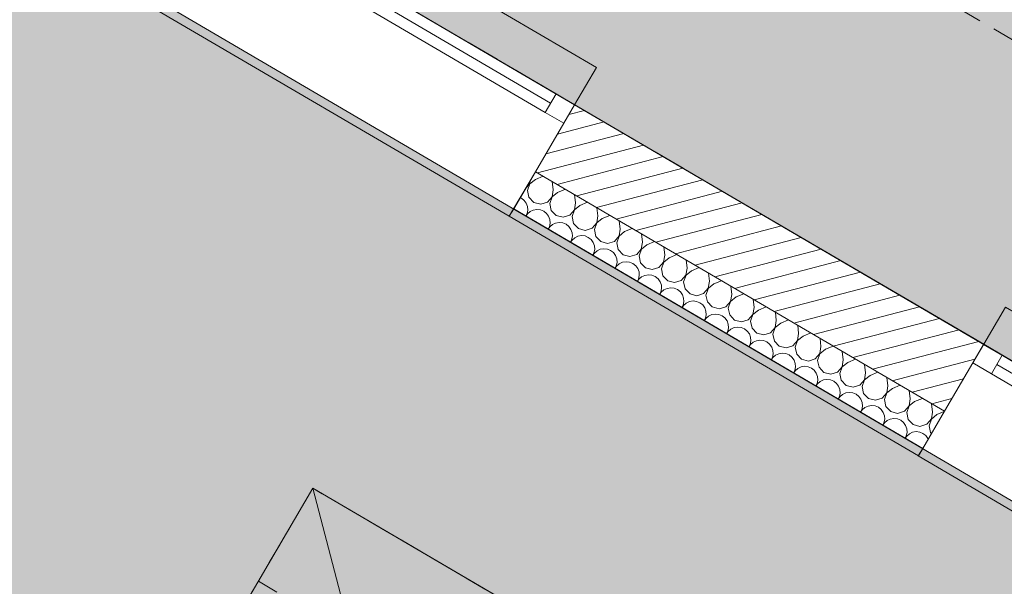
# Model space of a CAD drawing. Header units: millimetres. Extents: x -95266 to 45774, y -33242 to 22435.
# Tile 47 of 88: x -66248 to -63963, y 995 to 2310. Entities that reach past the tile are written whole.
import ezdxf
from ezdxf.enums import TextEntityAlignment as Align

# ---------------------------------------------------------------- set-up
doc = ezdxf.new("R2010")
doc.units = ezdxf.units.MM
doc.header["$MEASUREMENT"] = 0
for name, pattern in [('! FIN Pointille', [87.5, 50, -37.5]), ('! STR Pointille', [87.5, 50, -37.5]), ('Tirets petits', [125, 75, -50]), ('Wipeout_Contour', [1000, 0, -1000])]:
    doc.linetypes.add(name, pattern=pattern)
for name, color, linetype in [('01-STR_Dalles.ARCHI', 7, 'Continuous'), ('01-STR_Murs extérieurs.ARCHI', 7, 'Continuous'), ('03-SURFACE _ Utile.ARCHI', 7, 'Continuous'), ('04-SOE_Faux Plafond.ARCHI', 7, 'Continuous'), ('04-SOE_Revetement de sol.ARCHI', 7, 'Continuous'), ('05-INF _ COTATIONS.ARCHI', 7, 'Continuous'), ('06-REP _ EQUIP MOBI _ hors marché.ARCHI', 7, 'Continuous'), ('06-REP _ EQUIP MOBI _ marché.ARCHI', 7, 'Continuous'), ('Fenêtres Archicad', 7, 'Continuous'), ('Marques de Zone Archicad', 7, 'Continuous')]:
    doc.layers.add(name, color=color, linetype=linetype)
doc.styles.add('STYLE_GENERE_1', font='arial.ttf')
doc.styles.add('STYLE_GENERE_2', font='arial.ttf')
doc.dimstyles.new('STYLE_GENERE__1', dxfattribs={"dimtxt": 75, "dimasz": 57, "dimexe": 0.18, "dimexo": 50, "dimgap": 0, "dimtad": 1, "dimlfac": 0.001, "dimzin": 0, "dimdsep": 46, "dimtxsty": 'STYLE_GENERE_1', "dimblk": 'ARROWHEAD_2', "dimblk1": 'ARROWHEAD_2', "dimblk2": 'ARROWHEAD_2', "dimcen": 0.09, "dimclrd": 256, "dimclre": 256, "dimclrt": 256, "dimazin": 0, "dimtfac": 1, "dimtdec": 4, "dimtmove": 0, "dimatfit": 3, "dimfxl": 0, "dimtolj": 1, "dimtzin": 0, "dimarcsym": 0})

# ---------------------------------------------------------------- blocks, each defined once
blk = doc.blocks.new('Dalle_1_2', base_point=(-76490.4, 21808.4))
at = {"layer": '01-STR_Dalles.ARCHI', "color": 7, "linetype": 'Continuous', "lineweight": 5, "flags": 128}
blk.add_lwpolyline([(-76490.4, 21808.4), (-87291.7, 4437.9), (-82006.1, 1387.3), (-82425.9, 539.4), (-77581.8, -2296.9), (-72433.7, 6489), (-56478, -2855), (-54056.4, -4268.9), (-54717.7, -5397.6), (-55839.4, -4740.4), (-56513, -5890.1), (-48741.5, -10399.6), (-47429.1, -8161.6), (-44547, -9851.7), (-45759.6, -11920.3), (-44179.8, -12831.6), (-42533.9, -10035.9), (-41442, -10665.3), (-36023.4, -1555.2)], close=True, dxfattribs=at)
blk = doc.blocks.new('Espace collaboratif__9_2', base_point=(-64221.4, 3735.4))
at = {"layer": '03-SURFACE _ Utile.ARCHI', "linetype": 'Continuous', "lineweight": 0, "true_color": 0xe4e4e4}
blk.add_hatch(color=254, dxfattribs=at).paths.add_polyline_path([(-67186.2, 7384.9), (-68917.6, 4429.9), (-59819.3, -898.3), (-58094.5, 2058)])
at = {"layer": 'Marques de Zone Archicad', "color": 7, "lineweight": 5}
for tag, height, style, p in [('ROOM_NAME', 125, 'STYLE_GENERE_2', (-64359.8, 4467.1)), ('measuredAreaCode', 100, 'STYLE_GENERE_1', (-64575.9, 4098.6)), ('DUMMY_862', 100, 'STYLE_GENERE_1', (-64674.1, 3928.5)), ('DUMMY_864', 100, 'STYLE_GENERE_1', (-64772.3, 3758.4)), ('DUMMY_863', 100, 'STYLE_GENERE_1', (-64403.4, 3772.2)), ('DUMMY_861', 125, 'STYLE_GENERE_2', (-62998.4, 3709.7)), ('titleZoneLevel', 100, 'STYLE_GENERE_1', (-64870.5, 3588.3)), ('DUMMY_865', 100, 'STYLE_GENERE_1', (-64435.6, 3564))]:
    blk.add_attdef(tag, text='', height=height, rotation=329.9997, dxfattribs=dict(at, style=style)).set_placement(p, align=Align.TOP_LEFT)
blk = doc.blocks.new('Dalle_2_2', base_point=(-75664.5, 975.3))
at = {"layer": '01-STR_Dalles.ARCHI', "linetype": 'Continuous', "lineweight": 5}
h = blk.add_hatch(dxfattribs=at)
h.set_pattern_fill('GRAVILLON_0002', color=8, style=0, pattern_type=2)
h.set_pattern_definition([(45, (0, 175), (-55.68466, 55.68466), [0, -52.5, 0, -78.75]), (110, (175, 175), (74.00079, 26.93409), [0, -38.5, 0, -66.5])])
h.paths.add_polyline_path([(-75664.5, 975.3), (-73936.6, -29.2), (-72034.9, 3175.5), (-57767.4, -5081.8), (-56608.4, -3103.1), (-72575.3, 6247.4)])
h.paths.add_polyline_path([(-67897.4, 2587.8), (-67034.6, 2082.2), (-67540.1, 1219.4), (-68402.9, 1725)], flags=0)
h.paths.add_polyline_path([(-65567.8, 1222.8), (-64705, 717.2), (-65210.6, -145.6), (-66073.4, 360)], flags=0)
h.paths.add_polyline_path([(-63238.3, -142.2), (-62375.5, -647.8), (-62881, -1510.6), (-63743.8, -1005)], flags=0)
at = {"layer": '01-STR_Dalles.ARCHI', "color": 7, "linetype": 'Continuous', "lineweight": 5, "flags": 128}
for points in [[(-75664.5, 975.3), (-73936.6, -29.2), (-72034.9, 3175.5), (-57767.4, -5081.8), (-56608.4, -3103.1), (-72575.3, 6247.4)], [(-65567.8, 1222.8), (-66073.4, 360), (-65210.6, -145.6), (-64705, 717.2)]]:
    blk.add_lwpolyline(points, close=True, dxfattribs=at)
blk = doc.blocks.new('Dalle_10_2', base_point=(-67186.2, 7384.9))
at = {"layer": '04-SOE_Faux Plafond.ARCHI', "color": 252, "linetype": 'Tirets petits', "lineweight": 5, "flags": 128}
blk.add_lwpolyline([(-67186.2, 7384.9), (-54748.7, 97.2), (-56478, -2855), (-68917.6, 4429.9)], close=True, dxfattribs=at)
blk = doc.blocks.new('Dalle_19_2', base_point=(-67186.2, 7384.9))
at = {"layer": '04-SOE_Revetement de sol.ARCHI', "color": 7, "linetype": 'Continuous', "lineweight": 5, "flags": 128}
blk.add_lwpolyline([(-67186.2, 7384.9), (-54748.5, 97.1), (-56478, -2855), (-68917.6, 4429.9)], close=True, dxfattribs=at)
blk = doc.blocks.new('Mur_32_2', base_point=(-71935.2, 2794.5))
at = {"color": 254, "linetype": 'Wipeout_Contour', "lineweight": 0, "ltscale": 259980.160958}
blk.add_wipeout([(-71935.2, 2794.5), (-57904.2, -5315.5), (-57764, -5073.1), (-71792.5, 3035.4)], dxfattribs=at).dxf.layer = '01-STR_Murs extérieurs.ARCHI'
blk = doc.blocks.new('*X376')
at = {"layer": '01-STR_Murs extérieurs.ARCHI', "color": 7, "linetype": 'Continuous', "lineweight": 5}
for p, q in [((-65051.4, 1939.3), (-65033.6, 1946.8)), ((-65074.3, 1917.8), (-65064.4, 1929.2)), ((-65064.2, 1929), (-65069.7, 1913.6)), ((-65064.4, 1929.2), (-65063.2, 1936.8)), ((-65051.4, 1939.3), (-65064.2, 1929)), ((-65010, 1915), (-65012.2, 1934.2)), ((-65083.9, 1895.7), (-65086.6, 1896.8)), ((-65069.7, 1913.6), (-65066.3, 1897.6)), ((-65066.3, 1897.6), (-65055, 1885.7)), ((-65023.4, 1886.5), (-65012.7, 1898.8)), ((-65012.5, 1898.7), (-65018, 1883.3)), ((-65012.7, 1898.8), (-65010, 1915)), ((-64999.7, 1909), (-65012.5, 1898.7)), ((-64999.7, 1909), (-64981.8, 1916.4)), ((-64958.2, 1884.7), (-64960.4, 1903.9)), ((-65077.4, 1890.6), (-65083.9, 1895.7)), ((-65072.5, 1883.9), (-65077.4, 1890.6)), ((-65069.7, 1876.1), (-65072.5, 1883.9)), ((-65069.1, 1867.8), (-65069.7, 1876.1)), ((-65055, 1885.7), (-65039.1, 1881.6)), ((-65039.1, 1881.6), (-65023.4, 1886.5)), ((-65018, 1883.3), (-65014.5, 1867.2)), ((-64960.9, 1868.5), (-64958.2, 1884.7)), ((-64947.9, 1878.6), (-64960.7, 1868.4)), ((-64947.9, 1878.6), (-64930.1, 1886.1)), ((-65073.6, 1854.3), (-65070.8, 1859.7)), ((-65069.9, 1859.2), (-65073.2, 1854.1)), ((-65070.8, 1859.7), (-65069.1, 1867.8)), ((-65063.7, 1864.6), (-65069.9, 1859.2)), ((-65056.2, 1868.2), (-65063.7, 1864.6)), ((-65048, 1869.5), (-65056.2, 1868.2)), ((-65039.8, 1868.5), (-65048, 1869.5)), ((-65032.1, 1865.4), (-65039.8, 1868.5)), ((-65025.6, 1860.3), (-65032.1, 1865.4)), ((-65020.8, 1853.6), (-65025.6, 1860.3)), ((-65017.9, 1845.8), (-65020.8, 1853.6)), ((-65014.5, 1867.2), (-65003.2, 1855.4)), ((-65003.2, 1855.4), (-64987.3, 1851.3)), ((-64987.3, 1851.3), (-64971.7, 1856.2)), ((-64971.7, 1856.2), (-64960.9, 1868.5)), ((-64960.7, 1868.4), (-64966.2, 1853)), ((-64966.2, 1853), (-64962.8, 1836.9)), ((-64909.1, 1838.2), (-64906.5, 1854.4)), ((-64906.5, 1854.4), (-64908.6, 1873.6)), ((-64896.1, 1848.3), (-64878.3, 1855.8)), ((-65021.9, 1824), (-65019, 1829.4)), ((-65018.1, 1828.9), (-65021.5, 1823.8)), ((-65019, 1829.4), (-65017.3, 1837.5)), ((-65011.9, 1834.3), (-65018.1, 1828.9)), ((-65017.3, 1837.5), (-65017.9, 1845.8)), ((-65004.4, 1837.8), (-65011.9, 1834.3)), ((-64996.2, 1839.2), (-65004.4, 1837.8)), ((-64988, 1838.2), (-64996.2, 1839.2)), ((-64980.3, 1835.1), (-64988, 1838.2)), ((-64973.8, 1829.9), (-64980.3, 1835.1)), ((-64969, 1823.2), (-64973.8, 1829.9)), ((-64962.8, 1836.9), (-64951.4, 1825.1)), ((-64919.9, 1825.8), (-64909.1, 1838.2)), ((-64908.9, 1838.1), (-64914.4, 1822.6)), ((-64896.1, 1848.3), (-64908.9, 1838.1)), ((-64854.7, 1824.1), (-64856.9, 1843.2)), ((-64966.2, 1815.5), (-64969, 1823.2)), ((-64967.3, 1799.1), (-64965.6, 1807.2)), ((-64965.6, 1807.2), (-64966.2, 1815.5)), ((-64952.6, 1807.5), (-64960.1, 1804)), ((-64944.4, 1808.8), (-64952.6, 1807.5)), ((-64951.4, 1825.1), (-64935.5, 1821)), ((-64936.2, 1807.9), (-64944.4, 1808.8)), ((-64928.6, 1804.7), (-64936.2, 1807.9)), ((-64935.5, 1821), (-64919.9, 1825.8)), ((-64914.4, 1822.6), (-64911, 1806.6)), ((-64911, 1806.6), (-64899.6, 1794.8)), ((-64868.1, 1795.5), (-64857.3, 1807.9)), ((-64857.1, 1807.8), (-64862.6, 1792.3)), ((-64857.3, 1807.9), (-64854.7, 1824.1)), ((-64844.3, 1818), (-64857.1, 1807.8)), ((-64844.3, 1818), (-64826.5, 1825.5)), ((-64802.9, 1793.7), (-64805.1, 1812.9)), ((-64970.1, 1793.7), (-64967.3, 1799.1)), ((-64966.3, 1798.6), (-64969.7, 1793.4)), ((-64960.1, 1804), (-64966.3, 1798.6)), ((-64922.1, 1799.6), (-64928.6, 1804.7)), ((-64917.2, 1792.9), (-64922.1, 1799.6)), ((-64914.4, 1785.1), (-64917.2, 1792.9)), ((-64913.8, 1776.9), (-64914.4, 1785.1)), ((-64899.6, 1794.8), (-64883.8, 1790.7)), ((-64883.8, 1790.7), (-64868.1, 1795.5)), ((-64862.6, 1792.3), (-64859.2, 1776.3)), ((-64805.6, 1777.6), (-64802.9, 1793.7)), ((-64792.6, 1787.7), (-64805.4, 1777.4)), ((-64792.6, 1787.7), (-64774.7, 1795.1)), ((-64751.1, 1763.4), (-64753.3, 1782.6)), ((-64918.3, 1763.3), (-64915.5, 1768.8)), ((-64914.6, 1768.2), (-64917.9, 1763.1)), ((-64915.5, 1768.8), (-64913.8, 1776.9)), ((-64908.3, 1773.7), (-64914.6, 1768.2)), ((-64900.8, 1777.2), (-64908.3, 1773.7)), ((-64892.7, 1778.5), (-64900.8, 1777.2)), ((-64884.4, 1777.6), (-64892.7, 1778.5)), ((-64876.8, 1774.4), (-64884.4, 1777.6)), ((-64870.3, 1769.3), (-64876.8, 1774.4)), ((-64865.4, 1762.6), (-64870.3, 1769.3)), ((-64862.6, 1754.8), (-64865.4, 1762.6)), ((-64859.2, 1776.3), (-64847.9, 1764.4)), ((-64847.9, 1764.4), (-64832, 1760.3)), ((-64832, 1760.3), (-64816.3, 1765.2)), ((-64816.3, 1765.2), (-64805.6, 1777.6)), ((-64805.4, 1777.4), (-64810.9, 1762)), ((-64810.9, 1762), (-64807.4, 1746)), ((-64753.8, 1747.2), (-64751.1, 1763.4)), ((-64740.8, 1757.3), (-64723, 1764.8)), ((-64866.5, 1733), (-64863.7, 1738.4)), ((-64862.8, 1737.9), (-64866.1, 1732.8)), ((-64863.7, 1738.4), (-64862, 1746.6)), ((-64856.6, 1743.4), (-64862.8, 1737.9)), ((-64862, 1746.6), (-64862.6, 1754.8)), ((-64849.1, 1746.9), (-64856.6, 1743.4)), ((-64840.9, 1748.2), (-64849.1, 1746.9)), ((-64832.7, 1747.3), (-64840.9, 1748.2)), ((-64825, 1744.1), (-64832.7, 1747.3)), ((-64818.5, 1739), (-64825, 1744.1)), ((-64813.7, 1732.3), (-64818.5, 1739)), ((-64807.4, 1746), (-64796.1, 1734.1)), ((-64764.6, 1734.9), (-64753.8, 1747.2)), ((-64753.6, 1747.1), (-64759.1, 1731.7)), ((-64740.8, 1757.3), (-64753.6, 1747.1)), ((-64699.4, 1733.1), (-64701.5, 1752.3)), ((-64810.8, 1724.5), (-64813.7, 1732.3)), ((-64811.9, 1708.1), (-64810.2, 1716.2)), ((-64810.2, 1716.2), (-64810.8, 1724.5)), ((-64797.3, 1716.6), (-64804.8, 1713)), ((-64789.1, 1717.9), (-64797.3, 1716.6)), ((-64796.1, 1734.1), (-64780.2, 1730)), ((-64780.9, 1716.9), (-64789.1, 1717.9)), ((-64773.2, 1713.8), (-64780.9, 1716.9)), ((-64780.2, 1730), (-64764.6, 1734.9)), ((-64766.7, 1708.7), (-64773.2, 1713.8)), ((-64759.1, 1731.7), (-64755.7, 1715.6)), ((-64755.7, 1715.6), (-64744.3, 1703.8)), ((-64712.8, 1704.6), (-64702, 1716.9)), ((-64701.8, 1716.8), (-64707.3, 1701.3)), ((-64702, 1716.9), (-64699.4, 1733.1)), ((-64689, 1727), (-64701.8, 1716.8)), ((-64689, 1727), (-64671.2, 1734.5)), ((-64647.6, 1702.8), (-64649.8, 1722)), ((-64814.8, 1702.7), (-64811.9, 1708.1)), ((-64811, 1707.6), (-64814.4, 1702.5)), ((-64804.8, 1713), (-64811, 1707.6)), ((-64761.9, 1701.9), (-64766.7, 1708.7)), ((-64759.1, 1694.2), (-64761.9, 1701.9)), ((-64758.5, 1685.9), (-64759.1, 1694.2)), ((-64744.3, 1703.8), (-64728.4, 1699.7)), ((-64728.4, 1699.7), (-64712.8, 1704.6)), ((-64707.3, 1701.3), (-64703.9, 1685.3)), ((-64650.2, 1686.6), (-64647.6, 1702.8)), ((-64637.2, 1696.7), (-64650, 1686.5)), ((-64637.2, 1696.7), (-64619.4, 1704.2)), ((-64595.8, 1672.5), (-64598, 1691.6)), ((-64763, 1672.4), (-64760.2, 1677.8)), ((-64759.2, 1677.3), (-64762.6, 1672.1)), ((-64760.2, 1677.8), (-64758.5, 1685.9)), ((-64753, 1682.7), (-64759.2, 1677.3)), ((-64745.5, 1686.2), (-64753, 1682.7)), ((-64737.3, 1687.6), (-64745.5, 1686.2)), ((-64729.1, 1686.6), (-64737.3, 1687.6)), ((-64721.5, 1683.5), (-64729.1, 1686.6)), ((-64715, 1678.3), (-64721.5, 1683.5)), ((-64710.1, 1671.6), (-64715, 1678.3)), ((-64707.3, 1663.8), (-64710.1, 1671.6)), ((-64703.9, 1685.3), (-64692.5, 1673.5)), ((-64692.5, 1673.5), (-64676.7, 1669.4)), ((-64676.7, 1669.4), (-64661, 1674.2)), ((-64661, 1674.2), (-64650.2, 1686.6)), ((-64650, 1686.5), (-64655.5, 1671)), ((-64655.5, 1671), (-64652.1, 1655)), ((-64598.5, 1656.3), (-64595.8, 1672.5)), ((-64585.5, 1666.4), (-64567.6, 1673.9)), ((-64711.2, 1642.1), (-64708.4, 1647.5)), ((-64707.5, 1647), (-64710.8, 1641.8)), ((-64708.4, 1647.5), (-64706.7, 1655.6)), ((-64701.2, 1652.4), (-64707.5, 1647)), ((-64706.7, 1655.6), (-64707.3, 1663.8)), ((-64693.7, 1655.9), (-64701.2, 1652.4)), ((-64685.6, 1657.2), (-64693.7, 1655.9)), ((-64677.3, 1656.3), (-64685.6, 1657.2)), ((-64669.7, 1653.1), (-64677.3, 1656.3)), ((-64663.2, 1648), (-64669.7, 1653.1)), ((-64658.3, 1641.3), (-64663.2, 1648)), ((-64652.1, 1655), (-64640.8, 1643.2)), ((-64609.2, 1643.9), (-64598.5, 1656.3)), ((-64598.3, 1656.1), (-64603.8, 1640.7)), ((-64585.5, 1666.4), (-64598.3, 1656.1)), ((-64544, 1642.1), (-64546.2, 1661.3)), ((-64655.5, 1633.5), (-64658.3, 1641.3)), ((-64656.6, 1617.2), (-64654.9, 1625.3)), ((-64654.9, 1625.3), (-64655.5, 1633.5)), ((-64642, 1625.6), (-64649.5, 1622.1)), ((-64633.8, 1626.9), (-64642, 1625.6)), ((-64640.8, 1643.2), (-64624.9, 1639.1)), ((-64625.6, 1626), (-64633.8, 1626.9)), ((-64617.9, 1622.8), (-64625.6, 1626)), ((-64624.9, 1639.1), (-64609.2, 1643.9)), ((-64611.4, 1617.7), (-64617.9, 1622.8)), ((-64603.8, 1640.7), (-64600.3, 1624.7)), ((-64600.3, 1624.7), (-64589, 1612.8)), ((-64557.5, 1613.6), (-64546.7, 1626)), ((-64546.5, 1625.8), (-64552, 1610.4)), ((-64546.7, 1626), (-64544, 1642.1)), ((-64533.7, 1636.1), (-64546.5, 1625.8)), ((-64533.7, 1636.1), (-64515.9, 1643.5)), ((-64492.3, 1611.8), (-64494.4, 1631)), ((-64659.4, 1611.7), (-64656.6, 1617.2)), ((-64655.7, 1616.6), (-64659, 1611.5)), ((-64649.5, 1622.1), (-64655.7, 1616.6)), ((-64606.6, 1611), (-64611.4, 1617.7)), ((-64603.7, 1603.2), (-64606.6, 1611)), ((-64603.1, 1595), (-64603.7, 1603.2)), ((-64589, 1612.8), (-64573.1, 1608.7)), ((-64573.1, 1608.7), (-64557.5, 1613.6)), ((-64552, 1610.4), (-64548.6, 1594.4)), ((-64494.9, 1595.6), (-64492.3, 1611.8)), ((-64481.9, 1605.7), (-64494.7, 1595.5)), ((-64481.9, 1605.7), (-64464.1, 1613.2)), ((-64440.5, 1581.5), (-64442.7, 1600.7)), ((-64607.7, 1581.4), (-64604.8, 1586.8)), ((-64603.9, 1586.3), (-64607.3, 1581.2)), ((-64604.8, 1586.8), (-64603.1, 1595)), ((-64597.7, 1591.7), (-64603.9, 1586.3)), ((-64590.2, 1595.3), (-64597.7, 1591.7)), ((-64582, 1596.6), (-64590.2, 1595.3)), ((-64573.8, 1595.7), (-64582, 1596.6)), ((-64566.1, 1592.5), (-64573.8, 1595.7)), ((-64559.6, 1587.4), (-64566.1, 1592.5)), ((-64554.8, 1580.7), (-64559.6, 1587.4)), ((-64552, 1572.9), (-64554.8, 1580.7)), ((-64548.6, 1594.4), (-64537.2, 1582.5)), ((-64537.2, 1582.5), (-64521.3, 1578.4)), ((-64521.3, 1578.4), (-64505.7, 1583.3)), ((-64505.7, 1583.3), (-64494.9, 1595.6)), ((-64494.7, 1595.5), (-64500.2, 1580.1)), ((-64500.2, 1580.1), (-64496.8, 1564)), ((-64443.1, 1565.3), (-64440.5, 1581.5)), ((-64430.1, 1575.4), (-64412.3, 1582.9)), ((-64555.9, 1551.1), (-64553.1, 1556.5)), ((-64552.1, 1556), (-64555.5, 1550.9)), ((-64553.1, 1556.5), (-64551.4, 1564.6)), ((-64545.9, 1561.4), (-64552.1, 1556)), ((-64551.4, 1564.6), (-64552, 1572.9)), ((-64538.4, 1564.9), (-64545.9, 1561.4)), ((-64530.2, 1566.3), (-64538.4, 1564.9)), ((-64522, 1565.3), (-64530.2, 1566.3)), ((-64514.4, 1562.2), (-64522, 1565.3)), ((-64507.9, 1557.1), (-64514.4, 1562.2)), ((-64503, 1550.3), (-64507.9, 1557.1)), ((-64496.8, 1564), (-64485.4, 1552.2)), ((-64453.9, 1552.9), (-64443.1, 1565.3)), ((-64442.9, 1565.2), (-64448.4, 1549.7)), ((-64430.1, 1575.4), (-64442.9, 1565.2)), ((-64388.7, 1551.2), (-64390.9, 1570.4)), ((-64500.2, 1542.6), (-64503, 1550.3)), ((-64501.3, 1526.2), (-64499.6, 1534.3)), ((-64494.1, 1531.1), (-64500.4, 1525.7)), ((-64499.6, 1534.3), (-64500.2, 1542.6)), ((-64486.6, 1534.6), (-64494.1, 1531.1)), ((-64478.5, 1536), (-64486.6, 1534.6)), ((-64485.4, 1552.2), (-64469.6, 1548.1)), ((-64470.2, 1535), (-64478.5, 1536)), ((-64462.6, 1531.9), (-64470.2, 1535)), ((-64469.6, 1548.1), (-64453.9, 1552.9)), ((-64456.1, 1526.7), (-64462.6, 1531.9)), ((-64448.4, 1549.7), (-64445, 1533.7)), ((-64445, 1533.7), (-64433.7, 1521.9)), ((-64402.1, 1522.6), (-64391.4, 1535)), ((-64391.2, 1534.9), (-64396.7, 1519.4)), ((-64391.4, 1535), (-64388.7, 1551.2)), ((-64378.4, 1545.1), (-64391.2, 1534.9)), ((-64378.4, 1545.1), (-64360.5, 1552.6)), ((-64336.9, 1520.8), (-64339.1, 1540)), ((-64504.1, 1520.8), (-64501.3, 1526.2)), ((-64500.4, 1525.7), (-64503.7, 1520.5)), ((-64451.2, 1520), (-64456.1, 1526.7)), ((-64448.4, 1512.2), (-64451.2, 1520)), ((-64447.8, 1504), (-64448.4, 1512.2)), ((-64433.7, 1521.9), (-64417.8, 1517.8)), ((-64417.8, 1517.8), (-64402.1, 1522.6)), ((-64396.7, 1519.4), (-64393.2, 1503.4)), ((-64339.6, 1504.7), (-64336.9, 1520.8)), ((-64326.6, 1514.8), (-64339.4, 1504.5)), ((-64326.6, 1514.8), (-64308.8, 1522.3)), ((-64285.2, 1490.5), (-64287.3, 1509.7)), ((-64452.3, 1490.5), (-64449.5, 1495.9)), ((-64448.6, 1495.4), (-64451.9, 1490.2)), ((-64449.5, 1495.9), (-64447.8, 1504)), ((-64442.4, 1500.8), (-64448.6, 1495.4)), ((-64434.9, 1504.3), (-64442.4, 1500.8)), ((-64426.7, 1505.6), (-64434.9, 1504.3)), ((-64418.5, 1504.7), (-64426.7, 1505.6)), ((-64410.8, 1501.5), (-64418.5, 1504.7)), ((-64404.3, 1496.4), (-64410.8, 1501.5)), ((-64399.5, 1489.7), (-64404.3, 1496.4)), ((-64396.6, 1481.9), (-64399.5, 1489.7)), ((-64393.2, 1503.4), (-64381.9, 1491.6)), ((-64381.9, 1491.6), (-64366, 1487.5)), ((-64366, 1487.5), (-64350.4, 1492.3)), ((-64350.4, 1492.3), (-64339.6, 1504.7)), ((-64339.4, 1504.5), (-64344.9, 1489.1)), ((-64344.9, 1489.1), (-64341.5, 1473.1)), ((-64287.8, 1474.3), (-64285.2, 1490.5)), ((-64274.8, 1484.5), (-64257, 1491.9)), ((-64400.6, 1460.1), (-64397.7, 1465.6)), ((-64396.8, 1465), (-64400.2, 1459.9)), ((-64397.7, 1465.6), (-64396, 1473.7)), ((-64390.6, 1470.5), (-64396.8, 1465)), ((-64396, 1473.7), (-64396.6, 1481.9)), ((-64383.1, 1474), (-64390.6, 1470.5)), ((-64374.9, 1475.3), (-64383.1, 1474)), ((-64366.7, 1474.4), (-64374.9, 1475.3)), ((-64359, 1471.2), (-64366.7, 1474.4)), ((-64352.5, 1466.1), (-64359, 1471.2)), ((-64347.7, 1459.4), (-64352.5, 1466.1)), ((-64341.5, 1473.1), (-64330.1, 1461.2)), ((-64298.6, 1462), (-64287.8, 1474.3)), ((-64287.6, 1474.2), (-64293.1, 1458.8)), ((-64274.8, 1484.5), (-64287.6, 1474.2)), ((-64233.4, 1460.2), (-64235.6, 1479.4)), ((-64344.9, 1451.6), (-64347.7, 1459.4)), ((-64346, 1435.2), (-64344.3, 1443.3)), ((-64338.8, 1440.1), (-64345, 1434.7)), ((-64344.3, 1443.3), (-64344.9, 1451.6)), ((-64331.3, 1443.7), (-64338.8, 1440.1)), ((-64323.1, 1445), (-64331.3, 1443.7)), ((-64330.1, 1461.2), (-64314.2, 1457.1)), ((-64314.9, 1444.1), (-64323.1, 1445)), ((-64307.3, 1440.9), (-64314.9, 1444.1)), ((-64314.2, 1457.1), (-64298.6, 1462)), ((-64300.8, 1435.8), (-64307.3, 1440.9)), ((-64293.1, 1458.8), (-64289.7, 1442.8)), ((-64289.7, 1442.8), (-64278.3, 1430.9)), ((-64246.8, 1431.7), (-64236, 1444)), ((-64235.8, 1443.9), (-64241.3, 1428.5)), ((-64236, 1444), (-64233.4, 1460.2)), ((-64223, 1454.1), (-64235.8, 1443.9)), ((-64223, 1454.1), (-64205.2, 1461.6)), ((-64181.6, 1429.9), (-64183.8, 1449.1)), ((-64348.8, 1429.8), (-64346, 1435.2)), ((-64345, 1434.7), (-64348.4, 1429.6)), ((-64295.9, 1429.1), (-64300.8, 1435.8)), ((-64293.1, 1421.3), (-64295.9, 1429.1)), ((-64292.5, 1413), (-64293.1, 1421.3)), ((-64278.3, 1430.9), (-64262.5, 1426.8)), ((-64262.5, 1426.8), (-64246.8, 1431.7)), ((-64241.3, 1428.5), (-64237.9, 1412.4)), ((-64184.3, 1413.7), (-64181.6, 1429.9)), ((-64171.3, 1423.8), (-64184.1, 1413.6)), ((-64171.3, 1423.8), (-64153.4, 1431.3)), ((-64129.8, 1399.6), (-64132, 1418.8)), ((-64297, 1399.5), (-64294.2, 1404.9)), ((-64293.3, 1404.4), (-64296.6, 1399.3)), ((-64294.2, 1404.9), (-64292.5, 1413)), ((-64287, 1409.8), (-64293.3, 1404.4)), ((-64279.5, 1413.3), (-64287, 1409.8)), ((-64271.4, 1414.7), (-64279.5, 1413.3)), ((-64263.1, 1413.7), (-64271.4, 1414.7)), ((-64255.5, 1410.6), (-64263.1, 1413.7)), ((-64249, 1405.4), (-64255.5, 1410.6)), ((-64244.1, 1398.7), (-64249, 1405.4)), ((-64241.3, 1391), (-64244.1, 1398.7)), ((-64237.9, 1412.4), (-64226.6, 1400.6)), ((-64226.6, 1400.6), (-64210.7, 1396.5)), ((-64210.7, 1396.5), (-64195, 1401.3)), ((-64195, 1401.3), (-64184.3, 1413.7)), ((-64184.1, 1413.6), (-64189.6, 1398.1)), ((-64189.6, 1398.1), (-64186.1, 1382.1)), ((-64132.5, 1383.4), (-64129.8, 1399.6)), ((-64119.5, 1393.5), (-64102.4, 1400.7)), ((-64245.2, 1369.2), (-64242.4, 1374.6)), ((-64241.5, 1374.1), (-64244.8, 1368.9)), ((-64242.4, 1374.6), (-64240.7, 1382.7)), ((-64235.3, 1379.5), (-64241.5, 1374.1)), ((-64240.7, 1382.7), (-64241.3, 1391)), ((-64227.8, 1383), (-64235.3, 1379.5)), ((-64219.6, 1384.4), (-64227.8, 1383)), ((-64211.4, 1383.4), (-64219.6, 1384.4)), ((-64203.7, 1380.3), (-64211.4, 1383.4)), ((-64197.2, 1375.1), (-64203.7, 1380.3)), ((-64192.4, 1368.4), (-64197.2, 1375.1)), ((-64186.1, 1382.1), (-64174.8, 1370.3)), ((-64158.9, 1366.2), (-64143.3, 1371)), ((-64143.3, 1371), (-64132.5, 1383.4)), ((-64132.3, 1383.3), (-64137.8, 1367.8)), ((-64119.5, 1393.5), (-64132.3, 1383.3)), ((-64189.5, 1360.6), (-64192.4, 1368.4)), ((-64190.6, 1344.3), (-64188.9, 1352.4)), ((-64183.5, 1349.2), (-64189.7, 1343.8)), ((-64188.9, 1352.4), (-64189.5, 1360.6)), ((-64176, 1352.7), (-64183.5, 1349.2)), ((-64167.8, 1354), (-64176, 1352.7)), ((-64174.8, 1370.3), (-64158.9, 1366.2)), ((-64159.6, 1353.1), (-64167.8, 1354)), ((-64151.9, 1349.9), (-64159.6, 1353.1)), ((-64145.4, 1344.8), (-64151.9, 1349.9)), ((-64137.8, 1367.8), (-64134.4, 1351.8)), ((-64134.4, 1351.8), (-64132.3, 1349.6)), ((-64193.5, 1338.8), (-64190.6, 1344.3)), ((-64189.7, 1343.8), (-64193.1, 1338.6)), ((-64140.6, 1338.1), (-64145.4, 1344.8)), ((-64140, 1336.5), (-64140.6, 1338.1))]:
    blk.add_line(p, q, dxfattribs=at)
blk = doc.blocks.new('Fenêtre 27_4')
at = {"layer": 'Fenêtres Archicad', "color": 7, "linetype": 'Continuous', "lineweight": 5}
for p, q in [((-500, 0), (500, 0)), ((-500, 0), (-450, 0)), ((-500, 0), (-500, -50)), ((-500, 0), (-500, -50)), ((-450, 0), (-450, -50)), ((-450, 0), (450, 0)), ((450, -50), (450, 0)), ((450, 0), (500, 0)), ((500, 0), (500, -50)), ((500, 0), (500, -50)), ((-450, -25), (450, -25)), ((-450, -50), (-500, -50)), ((-500, -50), (-500, -180)), ((450, -50), (-450, -50)), ((500, -50), (450, -50)), ((500, -50), (500, -180)), ((-500, -180), (-500, -280)), ((500, -180), (500, -280)), ((-500, -280), (-500, -300)), ((500, -280), (500, -300)), ((-500, -300), (500, -300))]:
    blk.add_line(p, q, dxfattribs=at)
blk = doc.blocks.new('Mur_93_2', base_point=(-72433.7, 6489))
at = {"layer": '01-STR_Murs extérieurs.ARCHI', "linetype": 'Continuous', "lineweight": 0, "true_color": 0x000000}
h = blk.add_hatch(dxfattribs=at)
h.set_pattern_fill('Hachure_simple_0002', color=18, style=0, pattern_type=2)
h.set_pattern_definition([(14.645724, (0, 0), (-9.481558, 36.281539), [])])
h.paths.add_polyline_path([(-64960.3, 2112.4), (-65051.3, 1957.1), (-64102.1, 1401.2), (-64011.1, 1556.6)])
at = {"layer": '01-STR_Murs extérieurs.ARCHI', "color": 7, "linetype": 'Continuous', "lineweight": 5}
for p, q in [((-64960.3, 2112.4), (-64985.6, 2069.3)), ((-64985.6, 2069.3), (-65051.3, 1957.1)), ((-65051.3, 1957.1), (-65101.8, 1870.8)), ((-65051.3, 1957.1), (-64102.1, 1401.2)), ((-65101.8, 1870.8), (-65112, 1853.6)), ((-65101.8, 1870.8), (-64152.6, 1314.9)), ((-64011.1, 1556.6), (-64036.4, 1513.4)), ((-64036.4, 1513.4), (-64102.1, 1401.2)), ((-64102.1, 1401.2), (-64152.6, 1314.9)), ((-64152.6, 1314.9), (-64162.7, 1297.7))]:
    blk.add_line(p, q, dxfattribs=at)
at = {"layer": '01-STR_Murs extérieurs.ARCHI', "color": 7, "linetype": 'Continuous', "lineweight": 5, "flags": 128}
for points in [[(-64011.1, 1556.6), (-64960.3, 2112.4)], [(-65112, 1853.6), (-64162.7, 1297.7)]]:
    blk.add_lwpolyline(points, dxfattribs=at)
at = {"layer": '01-STR_Murs extérieurs.ARCHI', "color": 7, "lineweight": 5}
blk.add_blockref('*X376', (0, 0), dxfattribs=at)
at = {"layer": 'Fenêtres Archicad', "color": 7, "linetype": 'Continuous', "lineweight": 5, "zscale": 1000, "rotation": 329.6457243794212}
for p in [(-65391.8, 2365.1), (-63579.7, 1303.9)]:
    blk.add_blockref('Fenêtre 27_4', p, dxfattribs=at)
blk = doc.blocks.new('Poste de travail de bureau unique 27[37]_2', base_point=(-64084.6, 2345.2))
at = {"layer": '06-REP _ EQUIP MOBI _ hors marché.ARCHI', "color": 252, "linetype": '! STR Pointille', "lineweight": 5, "flags": 128}
for points in [[(-64084.6, 2345.2), (-63276.1, 3725.9), (-62585.8, 3321.6), (-63394.3, 1941)], [(-63401.3, 2512.9), (-63087.9, 3047.9), (-62708.3, 2825.5), (-63021.6, 2290.5)], [(-62854.2, 2279.4), (-62918.9, 2317.3), (-62681.4, 2722.9), (-62616.7, 2685)], [(-62846, 2590.4), (-62781.2, 2552.5), (-62819.1, 2487.8), (-62883.9, 2525.7)]]:
    blk.add_lwpolyline(points, close=True, dxfattribs=at)
blk = doc.blocks.new('Lanterneau plat 27')
at = {"layer": '01-STR_Dalles.ARCHI', "color": 7, "linetype": '! FIN Pointille', "lineweight": 5}
for p, q in [((0, 0), (0, 1000)), ((-500, 750), (500, 750)), ((-500, 500), (500, 500)), ((-500, 250), (500, 250))]:
    blk.add_line(p, q, dxfattribs=at)
at = {"layer": '01-STR_Dalles.ARCHI', "color": 7, "linetype": '! FIN Pointille', "lineweight": 5, "flags": 128}
blk.add_lwpolyline([(-500, 0), (500, 0), (500, 1000), (-500, 1000)], close=True, dxfattribs=at)
blk = doc.blocks.new('Stores vénitiens 27[127]_2', base_point=(-64909.8, 2198.7))
at = {"layer": '06-REP _ EQUIP MOBI _ marché.ARCHI', "color": 8, "linetype": 'Continuous', "lineweight": 5}
for p, q in [((-65772.7, 2704.1), (-65823.3, 2617.8)), ((-64909.8, 2198.7), (-65772.7, 2704.1)), ((-65823.3, 2617.8), (-64960.3, 2112.4)), ((-64960.3, 2112.4), (-64909.8, 2198.7))]:
    blk.add_line(p, q, dxfattribs=at)
blk = doc.blocks.new('Stores vénitiens 27[128]_2', base_point=(-63097.7, 1137.5))
at = {"layer": '06-REP _ EQUIP MOBI _ marché.ARCHI', "color": 8, "linetype": 'Continuous', "lineweight": 5}
for p, q in [((-63960.6, 1642.8), (-64011.1, 1556.6)), ((-63097.7, 1137.5), (-63960.6, 1642.8)), ((-64011.1, 1556.6), (-63148.2, 1051.2)), ((-63148.2, 1051.2), (-63097.7, 1137.5))]:
    blk.add_line(p, q, dxfattribs=at)
blk = doc.blocks.new('*D748')
at = {"layer": '05-INF _ COTATIONS.ARCHI', "color": 251, "linetype": 'Continuous', "lineweight": 5, "true_color": 0x666666}
for p, q in [((-63630.9, 7357), (-63673.7, 7432.3)), ((-63633.8, 7426.3), (-63652.3, 7394.6)), ((-63700.8, 7423.1), (-63603.8, 7366.2)), ((-63652.3, 7394.6), (-64521.8, 5910.4)), ((-64500.4, 5872.8), (-64543.2, 5948)), ((-64570.4, 5938.8), (-64473.3, 5882))]:
    blk.add_line(p, q, dxfattribs=at)
at = {"layer": '05-INF _ COTATIONS.ARCHI', "color": 251, "lineweight": 5, "true_color": 0x666666, "char_height": 75, "attachment_point": 7, "rotation": 59.6363, "style": 'STYLE_GENERE_1'}
for s, insert in [('\\A1;{\\pql;\\fArial|b0|i0|c0|p0;\\W1.000000;1,72}', (-64136.1, 6598.4)), ('\\A1;{\\pql;\\fArial|b0|i0|c0|p0;\\W1.000000;7}', (-64523.8, 5936.7))]:
    blk.add_mtext(s, dxfattribs=dict(at, insert=insert))
blk = doc.blocks.new('ARROWHEAD_2')
at = {"color": 0, "linetype": 'Continuous', "lineweight": 0}
for p, q in [((-0.378, -0.655), (0.378, 0.655)), ((0, 0), (-1, 0))]:
    blk.add_line(p, q, dxfattribs=at)
blk = doc.blocks.new('*D749')
at = {"layer": '05-INF _ COTATIONS.ARCHI', "color": 251, "linetype": 'Continuous', "lineweight": 5, "true_color": 0x666666}
for p, q in [((-63652.3, 7394.6), (-64521.8, 5910.4)), ((-64500.4, 5872.8), (-64543.2, 5948)), ((-64570.4, 5938.8), (-64473.3, 5882)), ((-64521.8, 5910.4), (-64559.6, 5846)), ((-64608.1, 5874.4), (-64511, 5817.5)), ((-64538.2, 5808.3), (-64581, 5883.6))]:
    blk.add_line(p, q, dxfattribs=at)
blk = doc.blocks.new('*D755')
at = {"layer": '05-INF _ COTATIONS.ARCHI', "color": 251, "linetype": 'Continuous', "lineweight": 5, "true_color": 0x666666}
for p, q in [((-67499.6, 6829.3), (-67556.4, 6732.3)), ((-67490.4, 6802.2), (-67565.6, 6759.4)), ((-67528, 6780.8), (-67559.6, 6799.4)), ((-58443.9, 1458.9), (-67528, 6780.8)), ((-58415.5, 1507.5), (-58472.3, 1410.4)), ((-58481.5, 1437.5), (-58406.3, 1480.3)), ((-58379.2, 1421), (-58443.9, 1458.9))]:
    blk.add_line(p, q, dxfattribs=at)
at = {"layer": '05-INF _ COTATIONS.ARCHI', "color": 251, "lineweight": 5, "true_color": 0x666666, "insert": (-63089.4, 4197.9), "char_height": 75, "attachment_point": 7, "rotation": 329.6363, "style": 'STYLE_GENERE_1'}
blk.add_mtext('\\A1;{\\pql;\\fArial|b0|i0|c0|p0;\\W1.000000;10,53}', dxfattribs=at)

msp = doc.modelspace()

# ---------------------------------------------------------------- linework, layer by layer
at = {"layer": '03-SURFACE _ Utile.ARCHI', "color": 254, "linetype": 'Continuous', "lineweight": 0, "true_color": 0xe4e4e4, "flags": 128}
msp.add_lwpolyline([(-67186.221, 7384.887), (-68917.58, 4429.888), (-59819.261, -898.309), (-58094.476, 2058.046)], close=True, dxfattribs=at)

# ---------------------------------------------------------------- block references
at = {"layer": '01-STR_Dalles.ARCHI', "color": 7, "linetype": 'Continuous', "lineweight": 5}
for name, p in [('Dalle_1_2', (-76490.431, 21808.373)), ('Dalle_2_2', (-75664.483, 975.274))]:
    msp.add_blockref(name, p, dxfattribs=at)
at = {"layer": '03-SURFACE _ Utile.ARCHI', "color": 7, "linetype": 'Continuous', "lineweight": 5}
msp.add_blockref('Espace collaboratif__9_2', (-64221.422, 3735.356), dxfattribs=at)
at = {"layer": '04-SOE_Faux Plafond.ARCHI', "color": 252, "linetype": 'Tirets petits', "lineweight": 5}
msp.add_blockref('Dalle_10_2', (-67186.22, 7384.887), dxfattribs=at)
at = {"layer": '04-SOE_Revetement de sol.ARCHI', "color": 7, "linetype": 'Continuous', "lineweight": 5}
msp.add_blockref('Dalle_19_2', (-67186.221, 7384.887), dxfattribs=at)

# ---------------------------------------------------------------- next in the draw order: block references
at = {"layer": '01-STR_Murs extérieurs.ARCHI', "color": 7, "lineweight": 5}
msp.add_blockref('Mur_32_2', (-71935.239, 2794.501), dxfattribs=at)

# ---------------------------------------------------------------- next in the draw order: hatches: boundary and pattern name
at = {"layer": '01-STR_Dalles.ARCHI', "linetype": 'Continuous', "lineweight": 50}
msp.add_hatch(color=255, dxfattribs=at).paths.add_polyline_path([(-65567.838, 1222.787), (-64705.042, 717.236), (-65210.594, -145.561), (-66073.39, 359.991)])

# ---------------------------------------------------------------- next in the draw order: linework, layer by layer
at = {"layer": '01-STR_Dalles.ARCHI', "color": 7, "linetype": 'Continuous', "lineweight": 5, "flags": 128}
msp.add_lwpolyline([(-65567.838, 1222.787), (-64705.042, 717.236), (-65210.594, -145.561), (-66073.39, 359.991)], close=True, dxfattribs=at)
msp.add_lwpolyline([(-65567.838, 1222.787), (-65210.594, -145.561)], dxfattribs=at)

# ---------------------------------------------------------------- next in the draw order: block references
at = {"layer": '01-STR_Dalles.ARCHI', "color": 7, "linetype": '! FIN Pointille', "lineweight": 5, "zscale": 1000, "rotation": 329.6320204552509}
msp.add_blockref('Lanterneau plat 27', (-65641.992, 107.215), dxfattribs=at)
at = {"layer": '01-STR_Murs extérieurs.ARCHI', "color": 7, "lineweight": 5}
msp.add_blockref('Mur_93_2', (-72433.724, 6489.027), dxfattribs=at)
at = {"layer": '06-REP _ EQUIP MOBI _ hors marché.ARCHI', "color": 252, "linetype": '! STR Pointille', "lineweight": 5}
msp.add_blockref('Poste de travail de bureau unique 27[37]_2', (-64084.644, 2345.247), dxfattribs=at)
at = {"layer": '06-REP _ EQUIP MOBI _ marché.ARCHI', "color": 8, "linetype": 'Continuous', "lineweight": 5}
for name, p in [('Stores vénitiens 27[127]_2', (-64909.812, 2198.728)), ('Stores vénitiens 27[128]_2', (-63097.686, 1137.503))]:
    msp.add_blockref(name, p, dxfattribs=at)

# ---------------------------------------------------------------- next in the draw order: dimensions: what is measured, and where the dimension line sits
at = {"layer": '05-INF _ COTATIONS.ARCHI', "color": 251, "linetype": 'Continuous', "lineweight": 5, "true_color": 0x666666}
for base, p1, p2, angle, picture, middle, turn in [((-64521.83, 5910.404), (-63652.287, 7394.639), (-57991.739, 2084.778), 239.63628, '*D748', (-64119.421, 6701.151), 59.63628), ((-64559.573, 5845.98), (-57991.739, 2084.778), (-66208.761, 6812.149), 239.63628, '*D749', (-64541.747, 5980.268), 59.63628), ((-67527.997, 6780.812), (-58443.89, 1458.93), (-67474.197, 6872.644), 149.63628, '*D755', (-62962.05, 4166.718), 329.63628)]:
    dim = msp.add_linear_dim(base=base, p1=p1, p2=p2, angle=angle, dimstyle='STYLE_GENERE__1', dxfattribs=at)
    dim.commit()
    dim.dimension.update_dxf_attribs({"geometry": picture, "text_midpoint": middle, "dimtype": 160, "text_rotation": turn})

doc.saveas('drawing.dxf')
